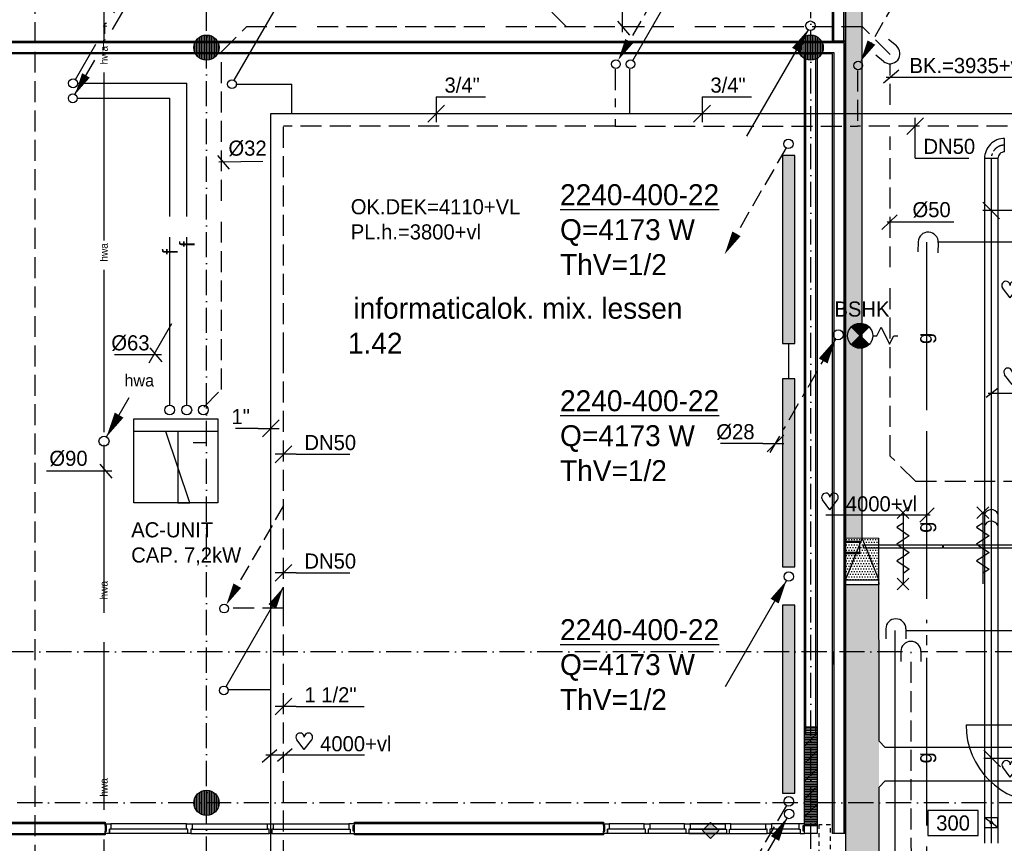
# Model space of a CAD drawing. Extents: x -41378 to 114803, y -24080 to 82188.
# Tile 51 of 137: x -2635 to 9098, y 51345 to 61160. Entities that reach past the tile are written whole.
import ezdxf
from ezdxf.enums import TextEntityAlignment as Align

# ---------------------------------------------------------------- set-up
doc = ezdxf.new("R2010")
doc.units = 0
doc.header["$LTSCALE"] = 50
for name, pattern in [('2322102', [45, 5, -2, 5, -2, 5, -2, 5, -2, 5, -2, 5, -5]), ('2322107', [2000, 1000, 1000]), ('2322108', [7, 5, -2]), ('2322122', [47, 40, -7]), ('2322123', [45, 5, -2, 5, -2, 5, -2, 5, -2, 5, -2, 5, -5]), ('2322134', [45, 40, -5]), ('2322140', [45, 40, -5]), ('CENTER2', [11.25, 7.5, -1.25, 1.25, -1.25]), ('CENTER4', [5, 3.125, -0.625, 0.625, -0.625]), ('DASHDOT', [9, 6, -1.5, 0, -1.5]), ('HIDDEN', [2, 1, -1])]:
    doc.linetypes.add(name, pattern=pattern)
doc.layers.get('0').update_dxf_attribs({"linetype": 'CONTINUOUS'})
for name, color, linetype in [('AL$7----_STRAMIEN', 1, 'DASHDOT'), ('AL22----_BINNENWAND', 7, 'CONTINUOUS'), ('AL24----_TRAPPEN', 7, 'CONTINUOUS'), ('AL28----_KONSTRUKTIE', 3, 'CONTINUOUS'), ('AL31----_BUITENKOZ', 7, 'CONTINUOUS'), ('AL32----_BINNENKOZ', 7, 'CONTINUOUS'), ('AL65----_BEVEILIGING', 7, 'CONTINUOUS'), ('ALXA1---_RASTER50', 12, 'CONTINUOUS'), ('ALXAA---_GEWBETON', 12, 'CONTINUOUS'), ('ALXAB---_PREFABBETON', 1, 'CONTINUOUS'), ('BOUW', 8, 'CONTINUOUS'), ('KABELGGOOT1', 8, 'CONTINUOUS'), ('MAATV-BETON', 1, 'CONTINUOUS'), ('WI561---', 1, 'CONTINUOUS'), ('WL$1----', 3, 'CONTINUOUS'), ('WL521---', 4, 'CONTINUOUS'), ('WL5233--', 4, 'CONTINUOUS'), ('WL531---', 4, 'CONTINUOUS'), ('WL541---', 4, 'CONTINUOUS'), ('WL5448--', 4, 'CONTINUOUS'), ('WL5502--', 4, 'CONTINUOUS'), ('WL561---', 4, 'CONTINUOUS'), ('WL561---_AANVOER', 4, 'CONTINUOUS'), ('WL561---_RETOUR', 4, 'CONTINUOUS'), ('WL5627--', 4, 'CONTINUOUS'), ('WL570---', 3, 'CONTINUOUS'), ('WL570---_HARTLIJN', 7, 'CONTINUOUS'), ('WL570---_RETOUR', 3, 'CONTINUOUS'), ('WL570---_TOEVOER', 3, 'CONTINUOUS'), ('WM$1----', 1, 'CONTINUOUS'), ('WM521---', 1, 'CONTINUOUS'), ('WM541---', 1, 'CONTINUOUS'), ('WM5448--', 1, 'CONTINUOUS'), ('WM5502--', 1, 'CONTINUOUS'), ('WM561---', 1, 'CONTINUOUS'), ('WM570---', 1, 'CONTINUOUS')]:
    doc.layers.add(name, color=color, linetype=linetype)
doc.layers.get('0').freeze()
doc.styles.add('BURO-018', font='BUROFONT.shx', dxfattribs={"height": 90})
doc.styles.add('BURO-025', font='BUROFONT.shx', dxfattribs={"height": 250})

# ---------------------------------------------------------------- blocks, each defined once
blk = doc.blocks.new('2322401')
at = {"color": 0, "linetype": 'CONTINUOUS'}
for p, q in [((-0.5, 0.5, 1), (-0.5, 0.5)), ((-0.5, 0.5, 1), (-0.5, -0.5, 1)), ((0.5, 0.5, 1), (-0.5, 0.5, 1)), ((0.5, 0.5), (-0.5, 0.5)), ((-0.5, 0.5), (-0.5, -0.5)), ((0.5, 0.5, 1), (0.5, 0.5)), ((0.5, -0.5, 1), (0.5, 0.5, 1)), ((0.5, -0.5), (0.5, 0.5)), ((-0.5, -0.5, 1), (-0.5, -0.5)), ((-0.5, -0.5, 1), (0.5, -0.5, 1)), ((-0.5, -0.5), (0.5, -0.5)), ((0.5, -0.5, 1), (0.5, -0.5))]:
    blk.add_line(p, q, dxfattribs=at)
blk = doc.blocks.new('CVHATCH1')
at = {"color": 0, "linetype": 'CONTINUOUS'}
blk.add_solid([(-0.5, -0.5), (0.5, -0.5), (-0.5, 0.5), (0.5, 0.5)], dxfattribs=at)
blk = doc.blocks.new('LDV2108')
at = {"color": 0, "linetype": 'CONTINUOUS'}
for p, q in [((-0.25, -0.43), (-1.19, -2.06)), ((-1.56, -2.71), (-2.5, -4.33)), ((-2.87, -4.98), (-3.81, -6.6)), ((-4.19, -7.25), (-5.12, -8.88)), ((-5.5, -9.53), (-6.44, -11.15))]:
    blk.add_line(p, q, dxfattribs=at)
blk.add_lwpolyline([(-6.75, -11.69, 0, 1, 0), (-5.5, -9.53, 1, 1, 0)], format="xyseb", dxfattribs=at)
blk.add_circle((0, 0), 0.5, dxfattribs=at)
blk = doc.blocks.new('LDV4107')
at = {"color": 0, "linetype": 'CONTINUOUS'}
blk.add_line((-0.25, -0.43), (-6.75, -11.69), dxfattribs=at)
blk.add_lwpolyline([(-0.25, -0.43, 0, 1, 0), (-1.5, -2.6, 1, 1, 0)], format="xyseb", dxfattribs=at)
blk.add_circle((0, 0), 0.5, dxfattribs=at)
blk = doc.blocks.new('LU-1D-B-1-A05AA0')
at = {"color": 0, "linetype": 'CONTINUOUS'}
for p, q in [((-80, 160), (80, 160)), ((-160, 80), (-160, -80))]:
    blk.add_line(p, q, dxfattribs=at)
for radius in [80, 240]:
    blk.add_arc((-160, 160), radius, 270, 0, dxfattribs=at)
at = {"layer": 'WL570---_HARTLIJN', "linetype": 'CENTER4'}
blk.add_arc((-160, 160), 160, 270, 0, dxfattribs=at)
blk = doc.blocks.new('LU-ORND')
at = {"color": 0, "linetype": 'CONTINUOUS'}
for p, q in [((-3, 1.5), (-3, -1.5)), ((3, 1.5), (-3, 1.5)), ((3, -1.5), (3, 1.5)), ((-3, -1.5), (3, -1.5))]:
    blk.add_line(p, q, dxfattribs=at)
blk = doc.blocks.new('2322615')
at = {"color": 0, "linetype": 'CONTINUOUS'}
for p, q in [((-2.5, -7.5), (2.5, 7.5)), ((0, 7.5), (2.5, 7.5)), ((0, 7.5), (0, -7.5)), ((0, -7.5), (-2.5, -7.5))]:
    blk.add_line(p, q, dxfattribs=at)
at = {"color": 0, "linetype": 'CONTINUOUS', "style": 'BURO-018', "flags": 1}
blk.add_attdef('W_ID', (0, 0), '', height=1.8, dxfattribs=at)
blk = doc.blocks.new('LU-1D-K-A0')
at = {"color": 0, "linetype": 'CONTINUOUS'}
for p, q in [((-0.5, 80), (0.5, 80)), ((-0.5, -80), (0.5, -80))]:
    blk.add_line(p, q, dxfattribs=at)
at = {"layer": 'WL570---_HARTLIJN', "linetype": 'CENTER2'}
blk.add_line((-0.5, 0), (0.5, 0), dxfattribs=at)
blk = doc.blocks.new('LU-1D-KL-A072')
at = {"color": 0, "linetype": 'CONTINUOUS'}
for p, q in [((-57, 80), (-57, -80)), ((57, 80), (-57, 80)), ((49, 68), (8, 12)), ((57, -80), (57, 80)), ((-57, -80), (57, -80)), ((-8, -12), (-49, -68))]:
    blk.add_line(p, q, dxfattribs=at)
blk.add_circle((0, 0), 14.3, dxfattribs=at)
blk = doc.blocks.new('LDV3108')
at = {"color": 0, "linetype": 'CONTINUOUS'}
for p, q in [((6.75, 11.69), (5.81, 10.07)), ((5.44, 9.42), (4.5, 7.79)), ((4.13, 7.14), (3.19, 5.52)), ((2.81, 4.87), (1.88, 3.25)), ((1.5, 2.6), (0.56, 0.97))]:
    blk.add_line(p, q, dxfattribs=at)
blk.add_lwpolyline([(0.25, 0.43, 0, 1, 0), (1.5, 2.6, 1, 1, 0)], format="xyseb", dxfattribs=at)
blk.add_circle((0, 0), 0.5, dxfattribs=at)
blk = doc.blocks.new('LDV1107')
at = {"color": 0, "linetype": 'CONTINUOUS'}
blk.add_line((0.25, 0.43), (6.75, 11.69), dxfattribs=at)
blk.add_lwpolyline([(6.75, 11.69, 0, 1, 0), (5.5, 9.53, 1, 1, 0)], format="xyseb", dxfattribs=at)
blk.add_circle((0, 0), 0.5, dxfattribs=at)
blk = doc.blocks.new('LDV3')
at = {"color": 0, "linetype": 'CONTINUOUS'}
for p, q in [((4.5, 7.794), (6.75, 11.691)), ((0.25, 0.433), (2.5, 4.33))]:
    blk.add_line(p, q, dxfattribs=at)
blk.add_lwpolyline([(0.25, 0.433, 0, 1, 0), (1.5, 2.598, 1, 1, 0)], format="xyseb", dxfattribs=at)
blk.add_circle((0, 0), 0.5, dxfattribs=at)
at = {"color": 0, "linetype": 'CONTINUOUS', "style": 'BURO-018'}
blk.add_attdef('LD_TEXT1', text='', height=1.8, dxfattribs=at).set_placement((3.5, 6.062), align=Align.MIDDLE)
blk = doc.blocks.new('*U253', base_point=(102297, 59738))
at = {"color": 0, "linetype": 'CONTINUOUS'}
for p, q in [((102397, 59838), (102197, 59638)), ((102147, 59738), (101641, 59738)), ((102147, 59738), (102397, 59738))]:
    blk.add_line(p, q, dxfattribs=at)
at = {"color": 0, "linetype": 'CONTINUOUS', "style": 'BURO-018'}
blk.add_text('%%C28', height=180, dxfattribs=at).set_placement((102047, 59788), align=Align.RIGHT)
blk = doc.blocks.new('LDV4109')
at = {"color": 0, "linetype": 'CONTINUOUS'}
for p, q in [((-1.125, -1.949), (-0.25, -0.433)), ((-1.688, -2.923), (-1.5, -2.598)), ((-3, -5.196), (-2.063, -3.572)), ((-3.563, -6.17), (-3.375, -5.846)), ((-4.875, -8.444), (-3.938, -6.82)), ((-5.438, -9.418), (-5.25, -9.093)), ((-6.75, -11.691), (-5.813, -10.068))]:
    blk.add_line(p, q, dxfattribs=at)
blk.add_lwpolyline([(-0.25, -0.433, 0, 1, 0), (-1.5, -2.598, 1, 1, 0)], format="xyseb", dxfattribs=at)
blk.add_circle((0, 0), 0.5, dxfattribs=at)
blk = doc.blocks.new('A$C5AB06988')
at = {"color": 2, "linetype": 'CONTINUOUS'}
for p, q in [((256, 556), (44, 344)), ((44, 556), (256, 344)), ((150, 300), (150, 250)), ((150, 250), (250, 200)), ((250, 200), (50, 100)), ((50, 100), (150, 50)), ((150, 50), (150, 0))]:
    blk.add_line(p, q, dxfattribs=at)
at = {"color": 2, "linetype": 'CONTINUOUS', "const_width": 150}
for points in [[(97, 397, -0.414214), (97, 503, -1)], [(203, 397, 0.414214), (203, 503, 1)]]:
    blk.add_lwpolyline(points, format="xyb", dxfattribs=at)
at = {"color": 2, "linetype": 'CONTINUOUS'}
blk.add_circle((150, 450), 150, dxfattribs=at)
blk = doc.blocks.new('CVRINFO2')
at = {"color": 0, "linetype": 'CONTINUOUS', "style": 'BURO-025'}
for tag, p in [('CV_TEXT125', (0, 0)), ('CV_TEXT225', (0, -4.17)), ('CV_TEXT325', (0, -8.33)), ('CV_TEXT425', (0, -12.5))]:
    blk.add_attdef(tag, p, '', height=2.5, dxfattribs=at)
blk = doc.blocks.new('*U283', base_point=(508, 48521))
at = {"color": 0, "linetype": 'CONTINUOUS'}
for p, q in [((608, 48621), (408, 48421)), ((658, 48521), (408, 48521)), ((658, 48521), (1468, 48521))]:
    blk.add_line(p, q, dxfattribs=at)
at = {"color": 0, "linetype": 'CONTINUOUS', "style": 'BURO-018'}
blk.add_text('1 1/2"', height=180, dxfattribs=at).set_placement((758, 48571))
blk = doc.blocks.new('*U285', base_point=(358, 56290))
at = {"color": 0, "linetype": 'CONTINUOUS'}
for p, q in [((458, 56390), (258, 56190)), ((208, 56290), (-62, 56290)), ((208, 56290), (458, 56290))]:
    blk.add_line(p, q, dxfattribs=at)
at = {"color": 0, "linetype": 'CONTINUOUS', "style": 'BURO-018'}
blk.add_text('1"', height=180, dxfattribs=at).set_placement((108, 56340), align=Align.RIGHT)
blk = doc.blocks.new('*U286', base_point=(508, 55981))
at = {"color": 0, "linetype": 'CONTINUOUS'}
for p, q in [((608, 56081), (408, 55881)), ((658, 55981), (408, 55981)), ((658, 55981), (1298, 55981))]:
    blk.add_line(p, q, dxfattribs=at)
at = {"color": 0, "linetype": 'CONTINUOUS', "style": 'BURO-018'}
blk.add_text('DN50', height=180, dxfattribs=at).set_placement((758, 56031))
blk = doc.blocks.new('*U287', base_point=(508, 50486))
at = {"color": 0, "linetype": 'CONTINUOUS'}
for p, q in [((608, 50586), (408, 50386)), ((658, 50486), (408, 50486)), ((658, 50486), (1298, 50486))]:
    blk.add_line(p, q, dxfattribs=at)
at = {"color": 0, "linetype": 'CONTINUOUS', "style": 'BURO-018'}
blk.add_text('DN50', height=180, dxfattribs=at).set_placement((758, 50536))
blk = doc.blocks.new('*U288', base_point=(10932, 59890))
at = {"color": 0, "linetype": 'CONTINUOUS'}
for p, q in [((11032, 59990), (10832, 59790)), ((10932, 59510), (10932, 59990)), ((10932, 59510), (11572, 59510))]:
    blk.add_line(p, q, dxfattribs=at)
at = {"color": 0, "linetype": 'CONTINUOUS', "style": 'BURO-018'}
blk.add_text('DN50', height=180, dxfattribs=at).set_placement((11032, 59560))
blk = doc.blocks.new('*U290', base_point=(9102, 60041))
at = {"color": 0, "linetype": 'CONTINUOUS'}
for p, q in [((9102, 60241), (9102, 59941)), ((9102, 60241), (9692, 60241)), ((9202, 60141), (9002, 59941))]:
    blk.add_line(p, q, dxfattribs=at)
at = {"color": 0, "linetype": 'CONTINUOUS', "style": 'BURO-018'}
blk.add_text('3/4"', height=180, dxfattribs=at).set_placement((9202, 60291))
blk = doc.blocks.new('*U291', base_point=(2327, 60041))
at = {"color": 0, "linetype": 'CONTINUOUS'}
for p, q in [((2327, 60241), (2327, 59941)), ((2327, 60241), (2917, 60241)), ((2427, 60141), (2227, 59941))]:
    blk.add_line(p, q, dxfattribs=at)
at = {"color": 0, "linetype": 'CONTINUOUS', "style": 'BURO-018'}
blk.add_text('3/4"', height=180, dxfattribs=at).set_placement((2427, 60291))
blk = doc.blocks.new('LDV1')
at = {"color": 0, "linetype": 'CONTINUOUS'}
for p, q in [((4.5, 7.79), (6.75, 11.69)), ((0.25, 0.43), (2.5, 4.33))]:
    blk.add_line(p, q, dxfattribs=at)
blk.add_lwpolyline([(6.75, 11.69, 0, 1, 0), (5.5, 9.53, 1, 1, 0)], format="xyseb", dxfattribs=at)
blk.add_circle((0, 0), 0.5, dxfattribs=at)
at = {"color": 0, "linetype": 'CONTINUOUS', "style": 'BURO-018'}
blk.add_attdef('LD_TEXT1', text='', height=1.8, dxfattribs=at).set_placement((3.5, 6.06), align=Align.MIDDLE)
blk = doc.blocks.new('2322140-1')
at = {"layer": 'WM5448--', "color": 0, "style": 'BURO-018'}
for p in [(-847, 58395), (-644, 58484)]:
    blk.add_text('f', height=180, rotation=90, dxfattribs=at).set_placement(p, align=Align.MIDDLE)
blk = doc.blocks.new('HART')
at = {"color": 1}
for q in [(-39.7, 52.4), (39.7, 52.4)]:
    blk.add_line((0, 0), q, dxfattribs=at)
for centre, start, end in [((-22.1, 65.7), 0, 217.1867), ((22.1, 65.7), 322.8133, 180)]:
    blk.add_arc(centre, 22.1, start, end, dxfattribs=at)
blk = doc.blocks.new('LDS')
at = {"color": 0, "linetype": 'CONTINUOUS'}
for p, q in [((0, 1), (1, 1)), ((0, -1), (1, -1))]:
    blk.add_line(p, q, dxfattribs=at)
blk.add_arc((0, 0), 1, 90, 270, dxfattribs=at)
blk = doc.blocks.new('*U384', base_point=(9022, 58888))
at = {"color": 0, "linetype": 'CONTINUOUS'}
for p, q in [((9042, 58788), (8842, 58987)), ((9322, 58888), (8842, 58888)), ((9322, 58888), (9922, 58888))]:
    blk.add_line(p, q, dxfattribs=at)
at = {"layer": 'WM570---', "color": 1, "linetype": 'CONTINUOUS', "style": 'BURO-018'}
blk.add_text('%%c160', height=180, dxfattribs=at).set_placement((9372, 58938))
blk = doc.blocks.new('*U386', base_point=(9022, 52664))
at = {"color": 0, "linetype": 'CONTINUOUS'}
for p, q in [((9042, 52564), (8842, 52764)), ((9322, 52664), (8842, 52664)), ((9322, 52664), (9922, 52664))]:
    blk.add_line(p, q, dxfattribs=at)
at = {"layer": 'WM570---', "color": 1, "linetype": 'CONTINUOUS', "style": 'BURO-018'}
blk.add_text('%%c160', height=180, dxfattribs=at).set_placement((9372, 52714))
blk = doc.blocks.new('2322134-8')
at = {"layer": 'WM541---', "color": 0, "linetype": '2322134', "style": 'BURO-018'}
for p in [(8171, 57362), (8171, 55112), (8171, 52364)]:
    blk.add_text('g', height=180, rotation=90, dxfattribs=at).set_placement(p, align=Align.MIDDLE)
blk = doc.blocks.new('2322122-2')
at = {"layer": 'WM521---', "color": 0, "style": 'BURO-018'}
for p in [(-1632, 60737), (-1632, 58387), (-1634, 54361), (-1634, 52011)]:
    blk.add_text('hwa', height=90, rotation=90, dxfattribs=at).set_placement(p, align=Align.MIDDLE)

msp = doc.modelspace()

# ---------------------------------------------------------------- hatches: boundary and pattern name
at = {"layer": 'KABELGGOOT1'}
h = msp.add_hatch(dxfattribs=at)
h.set_pattern_fill('DOTS', color=256, scale=20, angle=180, style=0)
h.set_pattern_definition([(180, (0, 200000), (-15.875, -31.75), [0, -31.75])])
h.paths.add_polyline_path([(7404.7, 68629.8), (7204.7, 68629.8), (7204.8, 54983.9), (7404.7, 54983.9)])
h = msp.add_hatch(dxfattribs=at)
h.set_pattern_fill('DOTS', color=256, scale=20, angle=180, style=0)
h.set_pattern_definition([(180, (-658.818, 200000), (-15.875, -31.75), [0, -31.75])])
h.paths.add_polyline_path([(7606.4, 54982.6), (7209.7, 54982.6), (7209.7, 54480), (7606.4, 54480)])
h = msp.add_hatch(dxfattribs=at)
h.set_pattern_fill('DOTS', color=256, scale=40, style=0)
h.set_pattern_definition([(0, (0, 200000), (31.75, 63.5), [0, -63.5])])
h.paths.add_polyline_path([(7604.7, 54430.1), (7204.8, 54430.1), (7204.8, 46079.6), (7604.7, 46079.6)])

# ---------------------------------------------------------------- linework, layer by layer
at = {"layer": 'AL$7----_STRAMIEN', "color": 1}
for p, q in [((-409, 10167.3), (-409, 80064.7)), ((6791, 10768.5), (6791, 80064.7)), ((7882.8, 53627.3), (-30109.6, 53627.3)), ((112410.4, 51827.3), (-35182.3, 51827.3))]:
    msp.add_line(p, q, dxfattribs=at)
at = {"layer": 'AL22----_BINNENWAND', "color": 8}
for p, q in [((7051, 60902.3), (7051, 68936.3)), ((7201, 68936.3), (7201, 60902.3)), ((-5451.3, 60902.3), (7201, 60902.3)), ((7201, 60902.3), (7051, 60902.3)), ((7201, 60902.3), (7201, 51463.3)), ((7051, 60752.3), (-5451.3, 60752.3)), ((6716, 52642.3), (6716, 60752.3)), ((6716, 60752.3), (6866, 60752.3)), ((6866, 60752.3), (6866, 52642.3)), ((7051, 51463.3), (7051, 60752.3)), ((7201, 54795.3), (7201, 54945.3)), ((7201, 54945.3), (7374, 54945.3)), ((7201, 54795.3), (7201, 54945.3)), ((7201, 54945.3), (7374, 54945.3)), ((7374, 54945.3), (7374, 54795.3)), ((7374, 54795.3), (7201, 54795.3)), ((7374, 54795.3), (7201, 54795.3)), ((6866, 52642.3), (6716, 52642.3)), ((-4583, 51595.3), (-1615, 51595.3)), ((-1615, 51595.3), (-1615, 51445.3)), ((1353, 51595.3), (4321, 51595.3)), ((1353, 51445.3), (1353, 51595.3)), ((4321, 51595.3), (4321, 51445.3)), ((6716, 51463.3), (6716, 51554.8)), ((6866, 51554.8), (6866, 51463.3)), ((-1615, 51445.3), (-4583, 51445.3)), ((4321, 51445.3), (1353, 51445.3)), ((6866, 51463.3), (6716, 51463.3)), ((7201, 51463.3), (7051, 51463.3))]:
    msp.add_line(p, q, dxfattribs=at)
at = {"layer": 'AL22----_BINNENWAND', "color": 8, "linetype": 'CONTINUOUS'}
for p, q in [((7066, 60902.3), (7066, 68936.3)), ((7186, 60902.3), (7186, 68936.3)), ((-5451.3, 60887.3), (7186, 60887.3)), ((7186, 60887.3), (7186, 51463.3)), ((-5451.3, 60767.3), (7066, 60767.3)), ((6731, 52642.3), (6731, 60752.3)), ((6851, 52642.3), (6851, 60752.3)), ((7066, 60767.3), (7066, 51463.3)), ((7374, 54930.3), (7201, 54930.3)), ((7374, 54930.3), (7201, 54930.3)), ((7374, 54810.3), (7201, 54810.3)), ((7374, 54810.3), (7201, 54810.3)), ((-4583, 51580.3), (-1615, 51580.3)), ((1353, 51580.3), (4321, 51580.3)), ((-4583, 51460.3), (-1615, 51460.3)), ((1353, 51460.3), (4321, 51460.3))]:
    msp.add_line(p, q, dxfattribs=at)
at = {"layer": 'AL24----_TRAPPEN', "color": 8}
msp.add_line((6716, 51463.3), (6716, 53974.8), dxfattribs=at)
at = {"layer": 'AL28----_KONSTRUKTIE', "color": 8}
for p, q in [((6716, 51554.8), (6716, 52733.8)), ((6716, 52733.8), (6866, 52733.8)), ((6866, 52733.8), (6866, 51554.8)), ((6866, 51554.8), (6716, 51554.8))]:
    msp.add_line(p, q, dxfattribs=at)
for centre in [(-409, 60827.3), (6791, 60827.3), (-409, 51827.3)]:
    msp.add_circle(centre, 150, dxfattribs=at)
at = {"layer": 'AL31----_BUITENKOZ', "color": 8, "linetype": 'CONTINUOUS'}
for p, q in [((7421.5, 54860.3), (7421.5, 54901.3)), ((7421.5, 54901.3), (8360, 54901.3)), ((8360, 54860.3), (7421.5, 54860.3)), ((8360, 54901.3), (8360, 54860.3)), ((8372, 54860.3), (8372, 54901.3)), ((8372, 54901.3), (9312.5, 54901.3)), ((9312.5, 54860.3), (8372, 54860.3))]:
    msp.add_line(p, q, dxfattribs=at)
at = {"layer": 'AL32----_BINNENKOZ', "color": 8}
for p, q in [((8642, 52758), (9572, 52758)), ((-1615, 51555.3), (-1615, 51577.3)), ((-1615, 51577.3), (-1548, 51577.3)), ((-1599, 51555.3), (-1615, 51555.3)), ((-1599, 51488.3), (-1599, 51555.3)), ((-1565, 51463.3), (-1565, 51514.3)), ((-1548, 51514.3), (-1565, 51514.3)), ((-1565, 51514.3), (-1565, 51463.3)), ((-647.5, 51577.3), (-1548, 51577.3)), ((-647.5, 51577.3), (-1548, 51577.3)), ((-1548, 51577.3), (-1548, 51514.3)), ((-647.5, 51514.3), (-1548, 51514.3)), ((-647.5, 51514.3), (-647.5, 51577.3)), ((-647.5, 51577.3), (-580.5, 51577.3)), ((-630.5, 51514.3), (-647.5, 51514.3)), ((-630.5, 51463.3), (-630.5, 51514.3)), ((-580.5, 51514.3), (-597.5, 51514.3)), ((-597.5, 51514.3), (-597.5, 51463.3)), ((-580.5, 51577.3), (319.5, 51577.3)), ((-580.5, 51577.3), (319.5, 51577.3)), ((-580.5, 51577.3), (-580.5, 51514.3)), ((-580.5, 51514.3), (319.5, 51514.3)), ((319.5, 51514.3), (319.5, 51577.3)), ((319.5, 51577.3), (386.5, 51577.3)), ((336.5, 51514.3), (319.5, 51514.3)), ((336.5, 51463.3), (336.5, 51514.3)), ((386.5, 51514.3), (369.5, 51514.3)), ((369.5, 51514.3), (369.5, 51463.3)), ((386.5, 51577.3), (386.5, 51514.3)), ((386.5, 51577.3), (1286, 51577.3)), ((386.5, 51577.3), (1286, 51577.3)), ((386.5, 51514.3), (1286, 51514.3)), ((1353, 51577.3), (1286, 51577.3)), ((1286, 51577.3), (1286, 51514.3)), ((1286, 51514.3), (1303, 51514.3)), ((1303, 51514.3), (1303, 51463.3)), ((1337, 51488.3), (1337, 51555.3)), ((1337, 51555.3), (1353, 51555.3)), ((1353, 51555.3), (1353, 51577.3)), ((4321, 51555.3), (4321, 51577.3)), ((4321, 51577.3), (4388, 51577.3)), ((4337, 51555.3), (4321, 51555.3)), ((4337, 51488.3), (4337, 51555.3)), ((4371, 51463.3), (4371, 51514.3)), ((4388, 51514.3), (4371, 51514.3)), ((4371, 51514.3), (4371, 51463.3)), ((4388, 51577.3), (4388, 51514.3)), ((4804.5, 51577.3), (4388, 51577.3)), ((4804.5, 51514.3), (4388, 51514.3)), ((4805, 51514.3), (4805, 51577.3)), ((4805, 51577.3), (4872, 51577.3)), ((4822, 51514.3), (4805, 51514.3)), ((4822, 51463.3), (4822, 51514.3)), ((4872, 51514.3), (4855, 51514.3)), ((4855, 51514.3), (4855, 51463.3)), ((4872, 51577.3), (4872, 51514.3)), ((5288.5, 51577.3), (4872, 51577.3)), ((5288.5, 51577.3), (4872, 51577.3)), ((5288.5, 51514.3), (4872, 51514.3)), ((5288.5, 51514.3), (5288.5, 51577.3)), ((5288.5, 51577.3), (5355.5, 51577.3)), ((5305.5, 51514.3), (5288.5, 51514.3)), ((5305.5, 51463.3), (5305.5, 51514.3)), ((5355.5, 51514.3), (5338.5, 51514.3)), ((5338.5, 51514.3), (5338.5, 51463.3)), ((5355.5, 51577.3), (5355.5, 51514.3)), ((5355.5, 51577.3), (5772, 51577.3)), ((5772, 51577.3), (5355.5, 51577.3)), ((5355.5, 51577.3), (5772, 51577.3)), ((5772, 51577.3), (5355.5, 51577.3)), ((5355.5, 51514.3), (5772, 51514.3)), ((5772, 51514.3), (5355.5, 51514.3)), ((5839, 51577.3), (5772, 51577.3)), ((5772, 51577.3), (5772, 51514.3)), ((5772, 51514.3), (5789, 51514.3)), ((5789, 51514.3), (5789, 51463.3)), ((5822, 51463.3), (5822, 51514.3)), ((5822, 51514.3), (5839, 51514.3)), ((5839, 51577.3), (6255.5, 51577.3)), ((5839, 51514.3), (5839, 51577.3)), ((5839, 51577.3), (6255.5, 51577.3)), ((5839, 51514.3), (6255.5, 51514.3)), ((6255.5, 51514.3), (6255.5, 51577.3)), ((6255.5, 51577.3), (6322.5, 51577.3)), ((6272.5, 51514.3), (6255.5, 51514.3)), ((6272.5, 51463.3), (6272.5, 51514.3)), ((6322.5, 51514.3), (6305.5, 51514.3)), ((6305.5, 51514.3), (6305.5, 51463.3)), ((6649, 51577.3), (6322.5, 51577.3)), ((6322.5, 51577.3), (6322.5, 51514.3)), ((6649, 51577.3), (6322.5, 51577.3)), ((6649, 51514.3), (6322.5, 51514.3)), ((6716, 51577.3), (6649, 51577.3)), ((6649, 51577.3), (6649, 51514.3)), ((6649, 51514.3), (6666, 51514.3)), ((6666, 51514.3), (6666, 51463.3)), ((6700, 51488.3), (6700, 51555.3)), ((6700, 51555.3), (6716, 51555.3)), ((6716, 51555.3), (6716, 51577.3)), ((-1615, 51463.3), (-1615, 51488.3)), ((-1615, 51488.3), (-1599, 51488.3)), ((-1565, 51463.3), (-1615, 51463.3)), ((-630.5, 51463.3), (-1565, 51463.3)), ((-597.5, 51463.3), (-630.5, 51463.3)), ((-597.5, 51463.3), (336.5, 51463.3)), ((369.5, 51463.3), (336.5, 51463.3)), ((369.5, 51463.3), (1303, 51463.3)), ((1303, 51463.3), (1353, 51463.3)), ((1353, 51488.3), (1337, 51488.3)), ((1353, 51463.3), (1353, 51488.3)), ((4321, 51463.3), (4321, 51488.3)), ((4321, 51488.3), (4337, 51488.3)), ((4371, 51463.3), (4321, 51463.3)), ((4821.5, 51463.3), (4371, 51463.3)), ((4855, 51463.3), (4822, 51463.3)), ((5305.5, 51463.3), (4855, 51463.3)), ((5338.5, 51463.3), (5305.5, 51463.3)), ((5338.5, 51463.3), (5789, 51463.3)), ((5789, 51463.3), (5338.5, 51463.3)), ((5789, 51463.3), (5822, 51463.3)), ((5822, 51463.3), (6272.5, 51463.3)), ((6305.5, 51463.3), (6272.5, 51463.3)), ((6666, 51463.3), (6305.5, 51463.3)), ((6666, 51463.3), (6716, 51463.3)), ((6716, 51488.3), (6700, 51488.3)), ((6716, 51463.3), (6716, 51488.3))]:
    msp.add_line(p, q, dxfattribs=at)
at = {"layer": 'AL32----_BINNENKOZ', "color": 8, "linetype": 'HIDDEN'}
for p, q in [((7025.8, 51566.4), (6889.4, 51566.4)), ((6889.4, 51566.4), (6889.4, 45074.9)), ((7025.8, 45074.9), (7025.8, 51566.4))]:
    msp.add_line(p, q, dxfattribs=at)
at = {"layer": 'AL32----_BINNENKOZ', "color": 8}
msp.add_arc((9572, 52758), 930, 180, 270, dxfattribs=at)
at = {"layer": 'AL65----_BEVEILIGING', "color": 8, "linetype": 'CONTINUOUS'}
for p, q in [((7960.7, 55355.3), (7820.7, 55215.3)), ((7820.7, 55355.3), (7960.7, 55215.3)), ((7890.7, 55285.3), (7890.7, 54435.3)), ((8912.2, 55355.3), (8772.2, 55215.3)), ((8772.2, 55355.3), (8912.2, 55215.3)), ((8842.2, 55285.3), (8842.2, 54435.3)), ((7890.7, 55160.3), (7815.7, 55110.3)), ((8842.2, 55160.3), (8767.2, 55110.3)), ((7815.7, 55110.3), (7965.7, 55010.3)), ((8767.2, 55110.3), (8917.2, 55010.3)), ((7890.7, 54960.3), (7815.7, 54910.3)), ((7815.7, 54910.3), (7965.7, 54810.3)), ((7965.7, 55010.3), (7890.7, 54960.3)), ((8842.2, 54960.3), (8767.2, 54910.3)), ((8767.2, 54910.3), (8917.2, 54810.3)), ((8917.2, 55010.3), (8842.2, 54960.3)), ((7965.7, 54810.3), (7890.7, 54760.3)), ((8917.2, 54810.3), (8842.2, 54760.3)), ((7890.7, 54760.3), (7815.7, 54710.3)), ((7815.7, 54710.3), (7965.7, 54610.3)), ((8842.2, 54760.3), (8767.2, 54710.3)), ((8767.2, 54710.3), (8917.2, 54610.3)), ((7965.7, 54610.3), (7890.7, 54560.3)), ((8917.2, 54610.3), (8842.2, 54560.3)), ((7960.7, 54505.3), (7820.7, 54365.3)), ((7820.7, 54505.3), (7960.7, 54365.3))]:
    msp.add_line(p, q, dxfattribs=at)
at = {"layer": 'ALXA1---_RASTER50', "color": 8}
for p, q in [((6716, 52727.3), (6866, 52727.3)), ((6716, 52707.3), (6866, 52707.3)), ((6716, 52687.3), (6866, 52687.3)), ((6716, 52667.3), (6866, 52667.3)), ((6716, 52647.3), (6866, 52647.3)), ((6716, 52627.3), (6866, 52627.3)), ((6716, 52607.3), (6866, 52607.3)), ((6716, 52587.3), (6866, 52587.3)), ((6716, 52567.3), (6866, 52567.3)), ((6716, 52547.3), (6866, 52547.3)), ((6716, 52527.3), (6866, 52527.3)), ((6716, 52507.3), (6866, 52507.3)), ((6716, 52487.3), (6866, 52487.3)), ((6716, 52467.3), (6866, 52467.3)), ((6716, 52447.3), (6866, 52447.3)), ((6716, 52427.3), (6866, 52427.3)), ((6716, 52407.3), (6866, 52407.3)), ((6716, 52387.3), (6866, 52387.3)), ((6716, 52367.3), (6866, 52367.3)), ((6716, 52347.3), (6866, 52347.3)), ((6716, 52327.3), (6866, 52327.3)), ((6716, 52307.3), (6866, 52307.3)), ((6716, 52287.3), (6866, 52287.3)), ((6716, 52267.3), (6866, 52267.3)), ((6716, 52247.3), (6866, 52247.3)), ((6716, 52227.3), (6866, 52227.3)), ((6716, 52207.3), (6866, 52207.3)), ((6716, 52187.3), (6866, 52187.3)), ((6716, 52167.3), (6866, 52167.3)), ((6716, 52147.3), (6866, 52147.3)), ((6716, 52127.3), (6866, 52127.3)), ((6716, 52107.3), (6866, 52107.3)), ((6716, 52087.3), (6866, 52087.3)), ((6716, 52067.3), (6866, 52067.3)), ((6716, 52047.3), (6866, 52047.3)), ((6716, 52027.3), (6866, 52027.3)), ((6716, 52007.3), (6866, 52007.3)), ((6716, 51987.3), (6866, 51987.3)), ((6716, 51967.3), (6866, 51967.3)), ((6716, 51947.3), (6866, 51947.3)), ((6716, 51927.3), (6866, 51927.3)), ((6716, 51907.3), (6866, 51907.3)), ((6716, 51887.3), (6866, 51887.3)), ((6716, 51867.3), (6866, 51867.3)), ((6716, 51847.3), (6866, 51847.3)), ((6716, 51827.3), (6866, 51827.3)), ((6716, 51807.3), (6866, 51807.3)), ((6716, 51787.3), (6866, 51787.3)), ((6716, 51767.3), (6866, 51767.3)), ((6716, 51747.3), (6866, 51747.3)), ((6716, 51727.3), (6866, 51727.3)), ((6716, 51707.3), (6866, 51707.3)), ((6716, 51687.3), (6866, 51687.3)), ((6716, 51667.3), (6866, 51667.3)), ((6716, 51647.3), (6866, 51647.3)), ((6716, 51627.3), (6866, 51627.3)), ((6716, 51607.3), (6866, 51607.3)), ((6716, 51587.3), (6866, 51587.3)), ((6716, 51567.3), (6866, 51567.3))]:
    msp.add_line(p, q, dxfattribs=at)
at = {"layer": 'ALXAA---_GEWBETON', "color": 8}
for p, q in [((-529, 60737.3), (-529, 60917.3)), ((-509, 60715.5), (-509, 60939.1)), ((-489, 60700.4), (-489, 60954.2)), ((-469, 60689.9), (-469, 60964.8)), ((-449, 60682.8), (-449, 60971.9)), ((-429, 60678.7), (-429, 60976)), ((-409, 60677.3), (-409, 60977.3)), ((-389, 60678.7), (-389, 60976)), ((-369, 60682.8), (-369, 60971.9)), ((-349, 60689.9), (-349, 60964.8)), ((-329, 60700.4), (-329, 60954.2)), ((-309, 60715.5), (-309, 60939.1)), ((-289, 60737.3), (-289, 60917.3)), ((6671, 60737.3), (6671, 60917.3)), ((6691, 60715.5), (6691, 60939.1)), ((6711, 60700.4), (6711, 60954.2)), ((6731, 60689.9), (6731, 60964.8)), ((6751, 60682.8), (6751, 60971.9)), ((6771, 60678.7), (6771, 60976)), ((6791, 60677.3), (6791, 60977.3)), ((6811, 60678.7), (6811, 60976)), ((6831, 60682.8), (6831, 60971.9)), ((6851, 60689.9), (6851, 60964.8)), ((6871, 60700.4), (6871, 60954.2)), ((6891, 60715.5), (6891, 60939.1)), ((6911, 60737.3), (6911, 60917.3)), ((-549, 60773.5), (-549, 60881.2)), ((-269, 60773.5), (-269, 60881.2)), ((6651, 60773.5), (6651, 60881.2)), ((6931, 60773.5), (6931, 60881.2)), ((-409, 51677.3), (-409, 51977.3)), ((-549, 51773.5), (-549, 51881.2)), ((-529, 51737.3), (-529, 51917.3)), ((-509, 51715.5), (-509, 51939.1)), ((-489, 51700.4), (-489, 51954.2)), ((-469, 51689.9), (-469, 51964.8)), ((-449, 51682.8), (-449, 51971.9)), ((-429, 51678.7), (-429, 51976)), ((-389, 51678.7), (-389, 51976)), ((-369, 51682.8), (-369, 51971.9)), ((-349, 51689.9), (-349, 51964.8)), ((-329, 51700.4), (-329, 51954.2)), ((-309, 51715.5), (-309, 51939.1)), ((-289, 51737.3), (-289, 51917.3)), ((-269, 51773.5), (-269, 51881.2))]:
    msp.add_line(p, q, dxfattribs=at)
at = {"layer": 'ALXAB---_PREFABBETON', "color": 8}
for p, q in [((6716, 52720.2), (6729.6, 52733.8)), ((6716, 52508.1), (6866, 52658.1)), ((6716, 52295.9), (6866, 52445.9)), ((6716, 52083.8), (6866, 52233.8)), ((6716, 51871.7), (6866, 52021.7)), ((6716, 51659.5), (6866, 51809.5)), ((6823.4, 51554.8), (6866, 51597.4))]:
    msp.add_line(p, q, dxfattribs=at)
at = {"layer": 'KABELGGOOT1'}
for p, q in [((7204.7, 68829.8, 3650), (7204.8, 45712.7, 3650)), ((7404.7, 54979.1, 3650), (7404.7, 68555.4, 3650)), ((7598.7, 54982.6, 4520.9), (7202.1, 54979.1, 3650)), ((7204.5, 54480, 3620.9), (7404.7, 54979.1, 3650)), ((7204.7, 54979.1, 3650), (7204.8, 54430.1, 3650)), ((7404.7, 54979.1, 3650), (7604.5, 54482.6, 3620.9)), ((7604.8, 52563.1, 3650), (7601.2, 54982.6, 4520.9)), ((7604.5, 54482.6, 3620.9), (7204.5, 54480, 3620.9)), ((7604.8, 54430.1, 3650), (7604.5, 54482.6, 3620.9)), ((7204.8, 54430.1, 3650), (7604.8, 54430.1, 3650)), ((7679.8, 52488.1, 3650), (7604.8, 52563.1, 3650)), ((9738.5, 52488.1, 3650), (7679.8, 52488.1, 3650)), ((7604.8, 52013.1, 3650), (7679.8, 52088.1, 3650)), ((7604.8, 39113.5, 3650), (7604.8, 52013.1, 3650)), ((7679.8, 52088.1, 3650), (9738.5, 52088.1, 3650))]:
    msp.add_line(p, q, dxfattribs=at)
at = {"layer": 'MAATV-BETON', "color": 8}
for p, q in [((5598.4, 51592.2), (5502.5, 51496.3)), ((5694.3, 51496.3), (5598.4, 51592.2)), ((5502.5, 51496.3), (5598.4, 51400.4)), ((5598.4, 51400.4), (5694.3, 51496.3))]:
    msp.add_line(p, q, dxfattribs=at)
msp.add_solid([(5502.5, 51496.3), (5598.4, 51400.4), (5598.4, 51592.2), (5694.3, 51496.3)], dxfattribs=at)
at = {"layer": 'WL$1----'}
for p, q in [((-273.3, 56252.7), (-1269.9, 56252.7)), ((-567.7, 56121), (-420.5, 56121))]:
    msp.add_line(p, q, dxfattribs=at)
at = {"layer": 'WL521---', "linetype": '2322122'}
for p, q in [((-1632.4, 65229.9), (-1632.4, 56243.3)), ((-1633.6, 56092.1), (-1633.6, 50279.3))]:
    msp.add_line(p, q, dxfattribs=at)
at = {"layer": 'WL5233--', "linetype": '2322123'}
for p, q in [((3882.6, 61074), (3243.9, 61712.8)), ((7739.4, 60743), (7408.4, 61074))]:
    msp.add_line(p, q, dxfattribs=at)
at = {"layer": 'WL531---', "color": 1}
for p, q in [((254.9, 52311.6), (427.4, 52462.4)), ((438.2, 52322.4), (610.6, 52473.2)), ((298.1, 52397.8), (1472.9, 52397.8))]:
    msp.add_line(p, q, dxfattribs=at)
at = {"layer": 'WL541---', "color": 3, "linetype": '2322134'}
for p, q in [((8171.1, 58507.3), (8171.1, 53967.7)), ((16541, 58507.3), (8306.8, 58507.3)), ((8171.1, 53824.3), (8171.1, 53707.8)), ((8171.1, 53555.4), (8171.1, 33172))]:
    msp.add_line(p, q, dxfattribs=at)
at = {"layer": 'WL5448--', "linetype": '2322140'}
for p, q in [((-1944.4, 60401.7), (-644.2, 60401.7)), ((-644.2, 56566.4), (-644.2, 60401.7)), ((-1950.5, 60222.7), (-847.2, 60222.7)), ((-847.2, 56566.4), (-847.2, 60222.7))]:
    msp.add_line(p, q, dxfattribs=at)
at = {"layer": 'WL5502--', "color": 1}
for centre in [(-847.2, 56508), (-644.2, 56508), (-445.8, 56508)]:
    msp.add_circle(centre, 58.4, dxfattribs=at)
at = {"layer": 'WL561---_AANVOER', "linetype": '2322107'}
for p, q in [((4634.6, 60040.5), (4634.6, 60571.8)), ((-61, 60391.2), (607.5, 60391.2)), ((607.5, 60040.5), (607.5, 60391.2)), ((357.7, 60040.5), (607.5, 60040.5)), ((357.7, 53176.1), (357.7, 60040.5)), ((607.5, 60040.5), (4634.6, 60040.5)), ((4634.6, 60040.5), (13462.9, 60040.5)), ((6528.2, 56880.3), (6528.2, 57300.3)), ((7795.5, 47298.4), (7795.5, 53880.1)), ((7922.8, 53880.1), (9958.9, 53880.1)), ((-158.2, 53176.1), (357.7, 53176.1)), ((357.7, 46732.8), (357.7, 53176.1))]:
    msp.add_line(p, q, dxfattribs=at)
at = {"layer": 'WL561---_RETOUR', "linetype": '2322108'}
for p, q in [((-2452.6, 47928.6), (-2452.6, 71703.2)), ((4462.4, 60570.5), (4462.4, 60116.3)), ((7349.6, 60554.3), (7349.6, 59890.2)), ((4462.4, 59975.1), (4462.4, 59890.2)), ((4462.4, 59890.2), (508, 59890.2)), ((508, 57182.4), (508, 59890.2)), ((4462.4, 59890.2), (7349.6, 59890.2)), ((10535.4, 59890.2), (7349.6, 59890.2)), ((508, 54146.7), (508, 57182.4)), ((508, 54146.7), (-139.8, 54146.7)), ((508, 46934), (508, 54146.7)), ((7994.4, 47309.1), (7987.2, 53626.6)), ((9938.1, 53626), (8111.1, 53626))]:
    msp.add_line(p, q, dxfattribs=at)
at = {"layer": 'WL561---_RETOUR', "color": 1}
for p, q in [((7656.4, 60406), (7839.7, 60563)), ((7691.3, 60475.8), (9410.7, 60475.8))]:
    msp.add_line(p, q, dxfattribs=at)
at = {"layer": 'WL5627--', "linetype": '2322102'}
for p, q in [((-231.1, 60776.3), (66.6, 61074)), ((7408.4, 61074), (66.6, 61074)), ((-231.1, 56752.8), (-231.1, 60776.3)), ((7739.4, 60144.6), (7739.4, 60632.8)), ((7739.4, 55958.9), (7739.4, 59768)), ((-441, 56542.9), (-231.1, 56752.8)), ((8039.1, 55659.3), (7739.4, 55958.9)), ((8039.1, 55659.3), (10046.8, 55659.3))]:
    msp.add_line(p, q, dxfattribs=at)
at = {"layer": 'WL570---'}
for p, q in [((-1273.3, 56403), (-273.3, 56403)), ((-1273.3, 55403), (-1273.3, 56403)), ((-273.3, 56404), (-273.3, 56403)), ((-273.3, 56403), (-273.3, 55403)), ((-273.3, 55403), (-1273.3, 55403))]:
    msp.add_line(p, q, dxfattribs=at)
at = {"layer": 'WL570---_HARTLIJN', "color": 1, "linetype": 'CONTINUOUS'}
for p, q in [((7639.8, 58661), (7821.3, 58832.8)), ((8497.3, 58747.7), (7703.8, 58747.7)), ((10280.1, 56706.2), (8905.2, 56706.2))]:
    msp.add_line(p, q, dxfattribs=at)
at = {"layer": 'WL570---_TOEVOER', "linetype": 'CONTINUOUS'}
for centre in [(8943.1, 55235), (8943.1, 55097.2)]:
    msp.add_arc(centre, 86.4, 21.99063, 161.82588, dxfattribs=at)
at = {"layer": 'WM$1----'}
for p, q in [((4546.6, 61010.4), (4546.6, 61317.5)), ((4489.3, 61141.8), (4630.7, 60976.9)), ((-279.7, 59541.8), (-138.2, 59376.8)), ((-262.2, 59464.1), (261.8, 59472.1)), ((-1506.1, 57171.2), (-943.4, 57171.2)), ((-1084.8, 57248.9), (-943.3, 57083.9)), ((-1679.7, 55861.6), (-1538.2, 55696.6)), ((-2316.3, 55783.9), (-1538.3, 55783.9))]:
    msp.add_line(p, q, dxfattribs=at)
at = {"layer": 'WM541---'}
msp.add_line((7056.3, 53614.8), (7061.4, 53476.4), dxfattribs=at)
at = {"layer": 'WM570---', "color": 1}
msp.add_line((8883.2, 56661.9), (9026, 56771.7), dxfattribs=at)
at = {"layer": 'WM570---'}
for p, q in [((8089.8, 55170.5), (8261.3, 55341.9)), ((6971.2, 55260.7), (8216.1, 55260.7))]:
    msp.add_line(p, q, dxfattribs=at)

# ---------------------------------------------------------------- block references
at = {"layer": 'WI561---'}
ref = msp.add_blockref('CVRINFO2', (3803.9, 58949.1), dxfattribs=dict(at, xscale=100, yscale=100, zscale=100))
ref.add_attrib('CV_TEXT125', '%%u2240-400-22', (3803.9, 58949.1), dxfattribs={"layer": '0', "color": 2, "linetype": 'CONTINUOUS', "height": 250, "style": 'BURO-025'})
ref.add_attrib('CV_TEXT225', 'Q=4173 W', (3803.9, 58532.4), dxfattribs={"layer": '0', "color": 2, "linetype": 'CONTINUOUS', "height": 250, "style": 'BURO-025'})
ref.add_attrib('CV_TEXT325', 'ThV=1/2', (3803.9, 58115.8), dxfattribs={"layer": '0', "color": 2, "linetype": 'CONTINUOUS', "height": 250, "style": 'BURO-025'})
ref = msp.add_blockref('CVRINFO2', (3803.9, 56493.8), dxfattribs=dict(at, xscale=100, yscale=100, zscale=100))
ref.add_attrib('CV_TEXT125', '%%u2240-400-22', (3803.9, 56493.8), dxfattribs={"layer": '0', "color": 2, "linetype": 'CONTINUOUS', "height": 250, "style": 'BURO-025'})
ref.add_attrib('CV_TEXT225', 'Q=4173 W', (3803.9, 56077.1), dxfattribs={"layer": '0', "color": 2, "linetype": 'CONTINUOUS', "height": 250, "style": 'BURO-025'})
ref.add_attrib('CV_TEXT325', 'ThV=1/2', (3803.9, 55660.5), dxfattribs={"layer": '0', "color": 2, "linetype": 'CONTINUOUS', "height": 250, "style": 'BURO-025'})
ref = msp.add_blockref('CVRINFO2', (3803.9, 53765.7), dxfattribs=dict(at, xscale=100, yscale=100, zscale=100))
ref.add_attrib('CV_TEXT125', '%%u2240-400-22', (3803.9, 53765.7), dxfattribs={"layer": '0', "color": 2, "linetype": 'CONTINUOUS', "height": 250, "style": 'BURO-025'})
ref.add_attrib('CV_TEXT225', 'Q=4173 W', (3803.9, 53349.1), dxfattribs={"layer": '0', "color": 2, "linetype": 'CONTINUOUS', "height": 250, "style": 'BURO-025'})
ref.add_attrib('CV_TEXT325', 'ThV=1/2', (3803.9, 52932.4), dxfattribs={"layer": '0', "color": 2, "linetype": 'CONTINUOUS', "height": 250, "style": 'BURO-025'})
at = {"layer": 'WL$1----', "color": 2}
ref = msp.add_blockref('LDV1', (-1998.4, 60401.7), dxfattribs=dict(at, xscale=108, yscale=108, zscale=108))
ref.add_attrib('LD_TEXT1', 'f', dxfattribs={"layer": '0', "color": 1, "linetype": 'CONTINUOUS', "height": 129.6, "style": 'BURO-018'}).set_placement((-1620.4, 61056.4), align=Align.MIDDLE)
ref = msp.add_blockref('LDV3', (-2003, 60222.7), dxfattribs=dict(at, xscale=105, yscale=105, zscale=105))
ref.add_attrib('LD_TEXT1', 'f', dxfattribs={"layer": '0', "color": 1, "linetype": 'CONTINUOUS', "height": 126, "style": 'BURO-018'}).set_placement((-1635.5, 60859.3), align=Align.MIDDLE)
at = {"layer": 'WL$1----', "xscale": -56.7, "yscale": 56.7, "zscale": 56.7, "rotation": 359.9999999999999}
msp.add_blockref('2322615', (-750.4, 55827.4), dxfattribs=at)
at = {"layer": 'WL521---', "color": 2}
ref = msp.add_blockref('LDV3', (-1630.4, 56136), dxfattribs=dict(at, xscale=120, yscale=120, zscale=120))
ref.add_attrib('LD_TEXT1', 'hwa', dxfattribs={"layer": '0', "color": 1, "linetype": 'CONTINUOUS', "height": 144, "style": 'BURO-018'}).set_placement((-1210.4, 56863.5), align=Align.MIDDLE)
at = {"layer": 'WL531---', "color": 2, "xscale": 120, "yscale": 120, "zscale": 120}
for p, rotation in [((7734.9, 60754.8), 140.5138095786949), ((8191.4, 58507.9), 267.5091853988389), ((7805.7, 53899.9), 270), ((7985, 53631), 270)]:
    msp.add_blockref('LDS', p, dxfattribs=dict(at, rotation=rotation))
at = {"layer": 'WL531---', "rotation": 90}
msp.add_blockref('A$C5AB06988', (7829.5, 57243.8), dxfattribs=at)
at = {"layer": 'WL531---', "color": 2, "xscale": 120, "yscale": 120, "zscale": 120}
msp.add_blockref('LDV4109', (7119.3, 57405), dxfattribs=at)
at = {"layer": 'WL531---', "color": 1}
msp.add_blockref('*U253', (6371.5, 56109.7), dxfattribs=at)
at = {"layer": 'WL561---', "xscale": 2240, "yscale": 150, "rotation": 270.0000000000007}
for name, p, zscale in [('2322401', (6528.2, 58420.3), 400), ('CVHATCH1', (6528.2, 58420.3), 2240), ('2322401', (6528.2, 55760.3), 400), ('2322401', (6528.2, 55760.3), 400), ('CVHATCH1', (6528.2, 55760.3), 2240), ('CVHATCH1', (6528.2, 55760.3), 2240), ('2322401', (6528.2, 53061.1), 400), ('CVHATCH1', (6528.2, 53061.1), 2240)]:
    msp.add_blockref(name, p, dxfattribs=dict(at, zscale=zscale))
at = {"layer": 'WL561---_AANVOER', "color": 2}
for name, p, xscale, yscale, zscale in [('LDV1107', (4643.8, 60629.6), 105, 105, 105), ('LDV1107', (-105.6, 60392), 105, 105, 105), ('LDV4107', (6786.7, 61088.2), 112.5, 112.5, 112.5), ('LDV4107', (6529.7, 54523.8), 112.5, 112.5, 112.5), ('LDV1107', (-202.7, 53166.8), 105, 105, 105), ('LDV4107', (6534, 51694.6), 112.5, 112.5, 112.5)]:
    msp.add_blockref(name, p, dxfattribs=dict(at, xscale=xscale, yscale=yscale, zscale=zscale))
at = {"layer": 'WL561---_RETOUR', "color": 2}
for name, p, xscale, yscale, zscale in [('LDV3108', (4469.7, 60630.3), 105, 105, 105), ('LDV3108', (7356.8, 60614.1), 105, 105, 105), ('LDV2108', (6525.1, 59680.1), 112.5, 112.5, 112.5), ('LDV3108', (-199.5, 54142), 105, 105, 105), ('LDV2108', (6529.4, 51845.1), 112.5, 112.5, 112.5)]:
    msp.add_blockref(name, p, dxfattribs=dict(at, xscale=xscale, yscale=yscale, zscale=zscale))
at = {"layer": 'WL570---_RETOUR', "linetype": 'CONTINUOUS', "rotation": 270.0000000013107}
msp.add_blockref('LU-1D-KL-A072', (8942, 51592), dxfattribs=at)
at = {"layer": 'WL570---_TOEVOER', "linetype": 'CONTINUOUS', "rotation": 180}
msp.add_blockref('LU-1D-B-1-A05AA0', (8942, 59665), dxfattribs=at)
at = {"layer": 'WL570---_TOEVOER', "linetype": 'CONTINUOUS', "xscale": 8168.748631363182, "rotation": 270}
msp.add_blockref('LU-1D-K-A0', (8942, 55429.2), dxfattribs=at)
at = {"layer": 'WM521---'}
msp.add_blockref('2322122-2', (0, 0), dxfattribs=at)
at = {"layer": 'WM541---', "linetype": '2322134'}
msp.add_blockref('2322134-8', (0, 0), dxfattribs=at)
at = {"layer": 'WM5448--'}
msp.add_blockref('2322140-1', (0, 0), dxfattribs=at)
at = {"layer": 'WM561---'}
for name, p in [('*U291', (2327.4, 60040.5)), ('*U290', (5495.9, 60040.5)), ('*U288', (8034.9, 59890.2)), ('*U285', (357.7, 56289.8)), ('*U286', (508, 55980.9)), ('*U287', (508, 54568.5)), ('*U283', (508, 52974.2))]:
    msp.add_blockref(name, p, dxfattribs=at)
at = {"layer": 'WM570---', "color": 1}
for name, p in [('*U384', (9022, 58887.7)), ('*U386', (9033, 52356.4))]:
    msp.add_blockref(name, p, dxfattribs=at)
at = {"layer": 'WM570---', "xscale": 2.25, "yscale": 2.25, "zscale": 2.25}
for p in [(9166.9, 57845.3), (9191, 56810.5), (7019.8, 55320.4), (755.7, 52461.7), (9169, 52132.8)]:
    msp.add_blockref('HART', p, dxfattribs=at)
at = {"layer": 'WM570---', "color": 1}
ref = msp.add_blockref('LU-ORND', (8487.3, 51587), dxfattribs=dict(at, xscale=100, yscale=100, zscale=100))
ref.add_attrib('LU_TEXT1', '300', dxfattribs={"layer": '0', "color": 1, "linetype": 'CONTINUOUS', "height": 180, "style": 'BURO-018'}).set_placement((8487.3, 51587), align=Align.MIDDLE)

# ---------------------------------------------------------------- texts
at = {"layer": 'BOUW', "color": 1, "style": 'BURO-018'}
for s, p in [('OK.DEK=4110+VL', (1310.2, 58840.9)), ('PL.h.=3800+vl', (1310.2, 58540.9))]:
    msp.add_text(s, height=180, dxfattribs=at).set_placement(p)
at = {"layer": 'BOUW', "style": 'BURO-025'}
for s, p in [('informaticalok. mix. lessen', (1342, 57595.8)), ('1.42', (1276.5, 57179))]:
    msp.add_text(s, height=250, dxfattribs=at).set_placement(p)
at = {"layer": 'WL531---', "color": 1, "style": 'BURO-018'}
msp.add_text('BSHK', height=180, dxfattribs=at).set_placement((7073.8, 57621.6))
at = {"layer": 'WL570---', "color": 1, "style": 'BURO-018'}
msp.add_text('BK.=3935+vl.', height=180, dxfattribs=at).set_placement((7968.1, 60523.7))
at = {"layer": 'WL570---_HARTLIJN', "color": 1, "linetype": 'CENTER4', "style": 'BURO-018'}
msp.add_text('%%c50', height=180, dxfattribs=at).set_placement((8003.7, 58806.1))
at = {"layer": 'WM$1----', "color": 1, "style": 'BURO-018'}
for s, p in [('%%C32', (-147.3, 59539.2)), ('%%C63', (-1542.9, 57219)), ('%%C90', (-2281, 55842.8))]:
    msp.add_text(s, height=180, dxfattribs=at).set_placement(p)
at = {"layer": 'WM5502--', "color": 1, "style": 'BURO-018'}
for s, p in [('AC-UNIT', (-1306.3, 54990.9)), ('CAP. 7,2kW', (-1306.3, 54690.9))]:
    msp.add_text(s, height=180, dxfattribs=at).set_placement(p)
at = {"layer": 'WM570---', "color": 1, "style": 'BURO-018'}
for p in [(7209.2, 55300.3), (945.1, 52441.6)]:
    msp.add_text('4000+vl', height=180, dxfattribs=at).set_placement(p)

doc.saveas('drawing.dxf')
